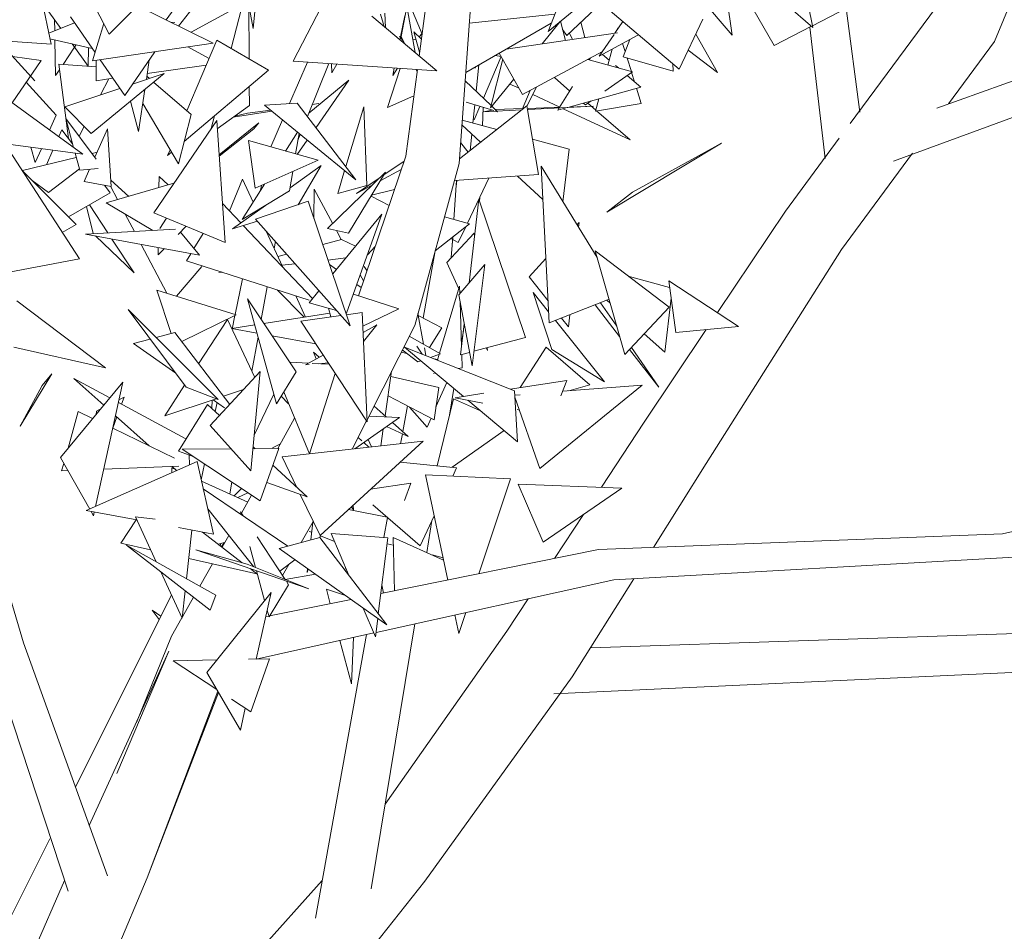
# Model space of a CAD drawing. Header units: metres. Extents: x -14.5 to 19.7, y -19.1 to 4.
# Tile 175 of 218: x 18.265 to 18.605, y 2.326 to 2.641. Entities that reach past the tile are written whole.
import ezdxf

# ---------------------------------------------------------------- set-up
doc = ezdxf.new("R2010")
doc.units = ezdxf.units.M
doc.layers.add('G-IMPT', color=7, linetype='Continuous', lineweight=5)
doc.layers.add('L-PLNT', color=7, linetype='Continuous', lineweight=5, true_color=0x005900)

# ---------------------------------------------------------------- blocks, each defined once
blk = doc.blocks.new('ÁRVORES ORNAMENTAIS - Pequeno e Médio Porte - Ipê-roxo-2976198-A')
at = {"layer": 'G-IMPT', "color": 253, "true_color": 0xaaaaaa}
for p, q in [((8.12673, 2.63309), (8.1538, 2.69846)), ((7.82113, 2.63571), (7.79928, 2.6777)), ((7.86594, 2.66485), (7.87079, 2.63759)), ((7.87079, 2.63759), (7.8733, 2.66287)), ((7.97269, 2.63661), (8.00511, 2.66332)), ((7.7957, 2.65846), (7.80106, 2.63223)), ((8.03616, 2.63531), (8.03259, 2.66152)), ((7.97996, 2.6555), (7.97269, 2.63661)), ((7.84504, 2.63846), (7.85661, 2.6532)), ((7.89852, 2.65314), (7.88466, 2.62638)), ((8.0202, 2.65418), (8.03616, 2.63531)), ((8.09395, 2.65416), (8.06392, 2.63857)), ((7.8684, 2.65102), (7.8633, 2.63068)), ((7.94193, 2.59101), (7.94619, 2.64978)), ((7.98782, 2.64907), (8.01795, 2.6236)), ((7.80441, 2.63766), (7.79821, 2.64619)), ((7.83011, 2.64462), (7.82113, 2.63571)), ((7.83093, 2.64543), (7.85701, 2.63256)), ((7.84511, 2.64652), (7.84081, 2.64055)), ((7.86506, 2.64485), (7.84941, 2.63631)), ((7.86943, 2.62711), (7.86929, 2.64598)), ((7.92677, 2.62929), (7.92397, 2.64468)), ((7.92531, 2.64499), (7.92919, 2.63568)), ((7.92818, 2.6281), (7.9306, 2.64621)), ((7.97913, 2.63517), (7.99102, 2.64637)), ((8.05474, 2.64598), (8.06405, 2.63795)), ((8.06405, 2.63795), (8.06241, 2.64587)), ((8.07557, 2.64462), (8.08031, 2.6087)), ((8.07691, 2.60479), (8.10636, 2.64466)), ((7.81624, 2.62933), (7.80777, 2.6416)), ((7.91183, 2.6419), (7.93428, 2.62295)), ((7.91477, 2.64258), (7.91608, 2.63832)), ((7.91651, 2.63795), (7.91635, 2.64294)), ((7.92321, 2.64195), (7.92173, 2.63473)), ((7.92198, 2.63484), (7.92372, 2.64454)), ((7.975, 2.64261), (7.94544, 2.63941)), ((8.04329, 2.6445), (8.05076, 2.63173)), ((7.79545, 2.61953), (7.77716, 2.63953)), ((7.79545, 2.61953), (7.77772, 2.63898)), ((7.80918, 2.63956), (7.80029, 2.63602)), ((7.80236, 2.63685), (7.8023, 2.64057)), ((7.81923, 2.63936), (7.81538, 2.62643)), ((7.84383, 2.63967), (7.84245, 2.63975)), ((7.94421, 2.62247), (7.97377, 2.63943)), ((7.97063, 2.63234), (7.97678, 2.63998)), ((7.97691, 2.64009), (7.97863, 2.63351)), ((7.98531, 2.63449), (7.984, 2.63976)), ((7.99574, 2.63603), (7.99849, 2.64005)), ((7.99671, 2.63781), (7.99655, 2.63721)), ((8.02605, 2.6408), (8.01795, 2.6236)), ((8.06356, 2.63838), (8.05076, 2.63173)), ((8.06298, 2.63808), (8.06829, 2.59269)), ((7.92266, 2.63334), (7.92134, 2.63481)), ((7.92134, 2.63481), (7.92206, 2.63466)), ((7.92167, 2.63444), (7.92152, 2.63372)), ((7.92198, 2.63484), (7.92308, 2.63241)), ((7.92825, 2.62949), (7.92628, 2.63646)), ((7.92896, 2.63391), (7.92628, 2.63646)), ((7.92909, 2.63593), (7.92819, 2.63464)), ((7.95824, 2.63052), (7.99657, 2.63615)), ((7.97913, 2.63517), (7.97764, 2.63731)), ((7.98001, 2.63601), (7.98107, 2.63387)), ((7.99033, 2.62806), (7.99542, 2.63555)), ((7.99033, 2.62806), (8.00359, 2.63533)), ((8.03114, 2.62245), (8.02365, 2.6357)), ((7.77853, 2.63371), (7.80106, 2.63223)), ((7.80069, 2.63404), (7.81531, 2.63068)), ((7.80264, 2.62141), (7.80242, 2.63364)), ((7.80519, 2.62521), (7.80916, 2.63114)), ((7.8139, 2.62462), (7.80833, 2.63228)), ((7.80931, 2.63136), (7.80972, 2.63196)), ((7.81538, 2.62643), (7.85701, 2.63256)), ((7.85833, 2.63357), (7.84791, 2.60924)), ((7.85561, 2.62723), (7.84825, 2.63127)), ((7.85833, 2.63357), (7.8761, 2.62323)), ((7.92593, 2.63391), (7.92706, 2.63369)), ((7.99837, 2.63247), (7.99926, 2.62964)), ((7.99853, 2.62779), (8.00091, 2.63387)), ((8.11095, 2.6116), (8.12673, 2.63309)), ((7.78013, 2.62902), (7.79764, 2.62653)), ((7.8139, 2.62462), (7.81395, 2.63099)), ((7.8265, 2.61447), (7.8369, 2.6296)), ((7.95033, 2.61356), (7.95644, 2.62794)), ((7.95443, 2.62833), (7.95644, 2.62794)), ((7.95579, 2.62911), (7.96388, 2.61484)), ((7.99142, 2.62967), (7.96388, 2.61484)), ((7.99375, 2.62671), (7.99144, 2.62868)), ((7.99476, 2.63049), (7.99329, 2.625)), ((7.99853, 2.62779), (8.01585, 2.62283)), ((8.03114, 2.62245), (8.02104, 2.63016)), ((8.16217, 2.63), (8.10683, 2.61013)), ((7.79764, 2.62653), (7.78762, 2.61197)), ((7.8037, 2.62532), (7.80707, 2.59968)), ((7.8037, 2.62532), (7.81662, 2.6244)), ((7.8166, 2.6196), (7.81663, 2.62661)), ((7.8265, 2.61447), (7.81798, 2.62681)), ((7.83497, 2.62679), (7.83397, 2.62)), ((7.83428, 2.6221), (7.85464, 2.62497)), ((7.88339, 2.6117), (7.88958, 2.62604)), ((7.88466, 2.62638), (7.93428, 2.62295)), ((7.88959, 2.60728), (7.89694, 2.62553)), ((7.898, 2.62236), (7.89785, 2.62547)), ((7.89967, 2.62534), (7.898, 2.62236)), ((7.94747, 2.62396), (7.94784, 2.62456)), ((7.94878, 2.6251), (7.94783, 2.61593)), ((7.957, 2.62698), (7.95282, 2.61018)), ((7.98633, 2.62693), (8.0018, 2.62264)), ((7.98687, 2.62678), (7.98728, 2.62744)), ((7.99691, 2.624), (7.99589, 2.62487)), ((7.99996, 2.62737), (8.00141, 2.62275)), ((8.01572, 2.62548), (8.01585, 2.62283)), ((7.80264, 2.62141), (7.80396, 2.62337)), ((7.81495, 2.60132), (7.84006, 2.62203)), ((7.8292, 2.61841), (7.84006, 2.62203)), ((7.83502, 2.62035), (7.83413, 2.62112)), ((7.84699, 2.59857), (7.8761, 2.62323)), ((7.92157, 2.62383), (7.91725, 2.61039)), ((7.91953, 2.62397), (7.91901, 2.62144)), ((7.92071, 2.62389), (7.91901, 2.62144)), ((7.92357, 2.59358), (7.92756, 2.62342)), ((7.92711, 2.62345), (7.92746, 2.62268)), ((7.99229, 2.61595), (8.0018, 2.62264)), ((8.00463, 2.61739), (7.99999, 2.62137)), ((8.00151, 2.62243), (8.00251, 2.61921)), ((7.81206, 2.59421), (7.77679, 2.61984)), ((7.80285, 2.60768), (7.79249, 2.61906)), ((7.8166, 2.6196), (7.82239, 2.62042)), ((7.81816, 2.61472), (7.82101, 2.62022)), ((7.84942, 2.60794), (7.83649, 2.61909)), ((7.86954, 2.61108), (7.86949, 2.61764)), ((7.89005, 2.60843), (7.9039, 2.61972)), ((7.9039, 2.61972), (7.89254, 2.60342)), ((7.95302, 2.61099), (7.944, 2.61958)), ((7.95282, 2.61018), (7.96085, 2.62017)), ((7.95947, 2.61845), (7.96267, 2.61696)), ((7.96531, 2.61067), (7.96871, 2.61744)), ((7.98014, 2.61603), (7.97485, 2.62075)), ((7.97648, 2.61019), (7.98112, 2.61761)), ((7.8058, 2.6106), (7.82479, 2.61694)), ((7.83346, 2.61659), (7.83131, 2.60207)), ((7.92634, 2.61432), (7.91725, 2.61039)), ((7.96372, 2.60965), (7.96644, 2.61622)), ((7.96738, 2.61478), (7.97667, 2.61049)), ((8.00463, 2.61739), (7.97944, 2.61036)), ((8.0032, 2.61699), (8.00483, 2.61176)), ((8.15744, 2.61595), (8.09194, 2.59179)), ((7.82852, 2.61251), (7.83131, 2.60207)), ((7.83274, 2.61174), (7.84501, 2.59093)), ((7.86954, 2.61108), (7.85845, 2.60293)), ((7.87472, 2.61115), (7.88608, 2.61187)), ((7.87472, 2.61115), (7.90629, 2.58542)), ((7.90629, 2.58542), (7.88608, 2.61187)), ((7.89356, 2.61171), (7.89122, 2.61134)), ((7.89356, 2.61171), (7.89125, 2.6114)), ((7.94205, 2.59259), (7.96528, 2.61088)), ((7.94432, 2.61216), (7.95398, 2.60925)), ((7.94735, 2.61125), (7.9467, 2.60496)), ((7.94717, 2.60613), (7.94912, 2.61071)), ((7.95524, 2.60888), (7.95328, 2.61075)), ((7.96936, 2.58721), (7.96528, 2.61088)), ((7.9658, 2.60966), (7.98836, 2.61077)), ((7.98836, 2.61077), (7.97994, 2.6105)), ((7.98554, 2.61121), (7.98481, 2.61186)), ((7.98554, 2.61121), (7.98757, 2.61263)), ((7.98914, 2.60941), (7.98636, 2.61178)), ((7.99019, 2.61336), (7.98906, 2.6091)), ((8.00483, 2.61176), (7.98906, 2.6091)), ((7.80058, 2.60255), (7.80285, 2.60768)), ((7.81495, 2.60132), (7.8058, 2.6106)), ((7.84942, 2.60794), (7.84501, 2.59093)), ((7.85747, 2.60745), (7.85638, 2.60309)), ((7.87725, 2.60909), (7.86393, 2.60696)), ((7.86448, 2.60736), (7.86886, 2.60841)), ((7.87679, 2.60947), (7.86886, 2.60841)), ((7.90283, 2.58995), (7.90901, 2.61055)), ((7.91005, 2.58338), (7.90901, 2.61055)), ((7.95003, 2.60406), (7.95027, 2.61037)), ((7.95032, 2.60889), (7.96359, 2.60955)), ((7.95032, 2.60889), (7.9533, 2.60946)), ((7.95449, 2.6091), (7.95524, 2.60888)), ((7.96386, 2.60999), (7.95455, 2.60969)), ((7.97661, 2.6104), (7.9658, 2.61005)), ((7.9793, 2.61032), (7.97598, 2.6094)), ((7.97598, 2.6094), (7.97648, 2.61019)), ((7.97787, 2.60993), (8.00105, 2.5992)), ((8.00105, 2.5992), (7.98942, 2.60916)), ((7.80616, 2.60653), (7.81667, 2.59251)), ((7.80616, 2.60653), (7.80887, 2.59653)), ((7.81075, 2.60041), (7.8125, 2.6038)), ((7.83651, 2.57402), (7.85825, 2.60584)), ((7.85825, 2.60584), (7.86118, 2.56369)), ((7.87284, 2.60504), (7.85908, 2.59398)), ((7.87284, 2.60504), (7.87103, 2.60292)), ((7.87694, 2.59674), (7.88096, 2.60607)), ((7.9429, 2.60432), (7.94938, 2.59836)), ((7.95494, 2.60274), (7.94301, 2.60595)), ((7.80372, 2.60027), (7.80477, 2.60267)), ((7.80852, 2.5978), (7.80477, 2.60267)), ((7.8162, 2.59314), (7.82057, 2.603)), ((7.82183, 2.58311), (7.82057, 2.603)), ((7.85911, 2.59356), (7.87103, 2.60292)), ((7.88613, 2.60186), (7.88199, 2.59531)), ((7.88667, 2.60142), (7.88551, 2.59431)), ((7.88628, 2.59908), (7.88709, 2.60107)), ((7.94631, 2.60118), (7.94572, 2.59548)), ((7.7697, 2.59984), (7.81206, 2.59421)), ((7.87153, 2.58245), (7.86921, 2.59894)), ((7.86921, 2.59894), (7.89326, 2.59211)), ((7.88952, 2.59909), (7.88608, 2.59415)), ((7.94506, 2.59496), (7.94246, 2.59829)), ((7.97996, 2.596), (7.96725, 2.59942)), ((7.99298, 2.57426), (8.03252, 2.598)), ((8.03252, 2.598), (8.00179, 2.58114)), ((8.05457, 2.57456), (8.07315, 2.59971)), ((7.81085, 2.55805), (7.78647, 2.5957)), ((7.7956, 2.59131), (7.79405, 2.5966)), ((7.7956, 2.59131), (7.79773, 2.59611)), ((7.79947, 2.59059), (7.80166, 2.59559)), ((7.8094, 2.59456), (7.81099, 2.5887)), ((7.81531, 2.59447), (7.81697, 2.59488)), ((7.84215, 2.59578), (7.84127, 2.59372)), ((7.84127, 2.59372), (7.84266, 2.59491)), ((7.97996, 2.596), (7.9778, 2.57782)), ((8.074, 2.5613), (8.09848, 2.59463)), ((7.79116, 2.58855), (7.80979, 2.59312)), ((7.87153, 2.58245), (7.89326, 2.59211)), ((7.8836, 2.58262), (7.89434, 2.59028)), ((7.89434, 2.59028), (7.88635, 2.57679)), ((7.90719, 2.54535), (7.92357, 2.59358)), ((7.91596, 2.58706), (7.92297, 2.59184)), ((7.9266, 2.53509), (7.94193, 2.59101)), ((7.80978, 2.56999), (7.79099, 2.58872)), ((7.80023, 2.58097), (7.81085, 2.58922)), ((7.81731, 2.58928), (7.81099, 2.5887)), ((7.81248, 2.58474), (7.81437, 2.58901)), ((7.88451, 2.58822), (7.88343, 2.58159)), ((7.91653, 2.58799), (7.89653, 2.56851)), ((7.90004, 2.58066), (7.90242, 2.58858)), ((7.91653, 2.58799), (7.90374, 2.56693)), ((7.92197, 2.58888), (7.91472, 2.585)), ((7.96936, 2.58721), (7.94031, 2.5851)), ((7.98962, 2.5585), (7.97031, 2.59007)), ((7.97031, 2.59007), (7.97304, 2.53598)), ((7.79456, 2.58516), (7.80023, 2.58097)), ((7.81248, 2.58474), (7.82183, 2.58311)), ((7.82153, 2.5809), (7.81952, 2.58351)), ((7.84344, 2.58416), (7.82013, 2.57741)), ((7.82791, 2.57966), (7.82169, 2.58522)), ((7.83833, 2.58268), (7.83838, 2.58649)), ((7.83838, 2.58649), (7.84149, 2.5836)), ((7.86714, 2.58559), (7.86263, 2.57463)), ((7.87475, 2.58388), (7.86704, 2.57169)), ((7.86714, 2.58559), (7.87079, 2.57761)), ((7.87341, 2.58175), (7.87375, 2.58343)), ((7.90656, 2.58064), (7.91466, 2.58616)), ((7.91194, 2.58352), (7.90656, 2.58064)), ((7.94108, 2.58516), (7.94014, 2.57165)), ((7.9411, 2.58516), (7.94097, 2.58309)), ((7.95223, 2.58596), (7.9448, 2.57035)), ((7.96208, 2.58668), (7.97089, 2.57857)), ((7.82153, 2.5809), (7.80711, 2.57265)), ((7.82162, 2.58314), (7.82404, 2.57854)), ((7.86704, 2.57169), (7.88343, 2.58159)), ((7.89182, 2.57205), (7.89185, 2.58218)), ((7.89185, 2.58218), (7.8983, 2.57023)), ((7.90004, 2.58066), (7.91005, 2.58338)), ((7.91964, 2.58201), (7.91171, 2.58004)), ((7.99298, 2.57426), (8.00179, 2.58114)), ((7.8143, 2.57676), (7.82068, 2.56706)), ((7.82013, 2.57741), (7.83622, 2.56789)), ((7.86025, 2.57715), (7.86658, 2.57048)), ((7.88983, 2.57796), (7.87163, 2.57184)), ((7.88983, 2.57796), (7.90433, 2.53495)), ((7.91154, 2.57977), (7.91775, 2.57645)), ((7.94536, 2.54976), (7.94876, 2.57864)), ((7.94876, 2.57864), (7.9649, 2.53095)), ((7.94901, 2.5779), (7.94907, 2.57932)), ((7.8156, 2.56679), (7.81327, 2.57617)), ((7.82669, 2.57353), (7.82984, 2.56755)), ((7.83651, 2.57402), (7.86118, 2.56369)), ((7.86367, 2.5684), (7.8751, 2.57656)), ((7.89829, 2.55287), (7.91524, 2.57353)), ((7.91524, 2.57353), (7.90312, 2.5393)), ((8.03112, 2.53953), (8.05457, 2.57456)), ((7.80978, 2.56999), (7.80492, 2.56721)), ((7.84093, 2.57217), (7.83863, 2.56859)), ((7.86367, 2.5684), (7.87233, 2.57107)), ((7.90433, 2.53495), (7.87163, 2.57184)), ((7.93366, 2.56083), (7.94549, 2.57016)), ((7.93688, 2.57257), (7.94549, 2.57016)), ((7.98337, 2.57068), (7.98265, 2.56989)), ((7.98337, 2.57068), (7.9832, 2.56899)), ((7.844, 2.5683), (7.81291, 2.56665)), ((7.81291, 2.56665), (7.85231, 2.55932)), ((7.84495, 2.56654), (7.84767, 2.56935)), ((7.84574, 2.56735), (7.85231, 2.55932)), ((7.85361, 2.56686), (7.85041, 2.56164)), ((7.86753, 2.56948), (7.89136, 2.54441)), ((7.87535, 2.56765), (7.88095, 2.55541)), ((7.89653, 2.56851), (7.90374, 2.56693)), ((7.89959, 2.56784), (7.90124, 2.56479)), ((7.94713, 2.56701), (7.93765, 2.55681)), ((7.94423, 2.56917), (7.94163, 2.56369)), ((7.94713, 2.56701), (7.94726, 2.5659)), ((7.81639, 2.566), (7.82976, 2.55325)), ((7.82207, 2.56494), (7.82976, 2.55325)), ((7.8322, 2.56306), (7.84106, 2.54625)), ((7.87807, 2.56171), (7.8785, 2.5641)), ((7.89485, 2.56306), (7.9013, 2.56481)), ((7.90615, 2.56244), (7.9013, 2.56481)), ((7.93904, 2.56508), (7.94163, 2.56369)), ((7.93977, 2.56565), (7.93923, 2.55859)), ((7.93972, 2.56561), (7.93923, 2.55859)), ((7.83807, 2.55945), (7.8381, 2.56196)), ((7.83807, 2.55945), (7.84014, 2.56158)), ((7.84933, 2.55987), (7.84783, 2.55742)), ((7.87937, 2.55886), (7.88241, 2.55968)), ((7.91027, 2.55949), (7.91297, 2.56239)), ((7.93366, 2.56084), (7.9295, 2.5376)), ((8.01447, 2.54135), (7.98893, 2.5609)), ((7.98893, 2.5609), (7.99914, 2.52505)), ((8.02728, 2.48749), (8.074, 2.5613)), ((7.81085, 2.55805), (7.78482, 2.55316)), ((7.89022, 2.54381), (7.84783, 2.55742)), ((7.88534, 2.55638), (7.88075, 2.55585)), ((7.90283, 2.5584), (7.89667, 2.55769)), ((7.94186, 2.54773), (7.93765, 2.55681)), ((7.97192, 2.5582), (7.96615, 2.55191)), ((7.85315, 2.55541), (7.84438, 2.5452)), ((7.85895, 2.55332), (7.85984, 2.55356)), ((7.86016, 2.55346), (7.85895, 2.55332)), ((7.89718, 2.55617), (7.89957, 2.55442)), ((7.90921, 2.55541), (7.91013, 2.55401)), ((7.94184, 2.54567), (7.95085, 2.55613)), ((7.95085, 2.55613), (7.94639, 2.52114)), ((7.8646, 2.53882), (7.86714, 2.55122)), ((7.90782, 2.55258), (7.90894, 2.55051)), ((7.97266, 2.54361), (7.96615, 2.55191)), ((8.01463, 2.54817), (8.00035, 2.55215)), ((8.01681, 2.53269), (8.01431, 2.5505)), ((8.01431, 2.5505), (8.03841, 2.53478)), ((7.86493, 2.53872), (7.83764, 2.54732)), ((7.83764, 2.54732), (7.84252, 2.5323)), ((7.87363, 2.53719), (7.87567, 2.54848)), ((7.88842, 2.53792), (7.87911, 2.54737)), ((7.89014, 2.54293), (7.89356, 2.5471)), ((7.90664, 2.54924), (7.90814, 2.54815)), ((7.9352, 2.5255), (7.94212, 2.54861)), ((7.9422, 2.54609), (7.94212, 2.54861)), ((7.94247, 2.54641), (7.94217, 2.54706)), ((7.97395, 2.52682), (7.96751, 2.54646)), ((7.97285, 2.53978), (7.96751, 2.54646)), ((7.81983, 2.52051), (7.78926, 2.54355)), ((7.87885, 2.50798), (7.86892, 2.5443)), ((7.86892, 2.5443), (7.88563, 2.5191)), ((7.88558, 2.5453), (7.88892, 2.538)), ((7.89014, 2.54293), (7.89961, 2.54028)), ((7.92116, 2.54084), (7.90546, 2.5459)), ((7.94184, 2.54567), (7.94639, 2.52114)), ((7.94276, 2.52771), (7.94229, 2.54325)), ((7.99371, 2.54413), (7.97304, 2.53598)), ((7.99072, 2.54295), (7.99636, 2.53479)), ((7.99291, 2.54381), (7.9941, 2.54275)), ((8.01515, 2.54449), (8.01299, 2.52584)), ((7.8588, 2.50956), (7.82773, 2.54055)), ((7.82773, 2.54055), (7.84768, 2.5138)), ((7.89736, 2.5393), (7.87456, 2.53578)), ((7.8969, 2.54104), (7.8977, 2.53803)), ((7.90304, 2.5388), (7.90849, 2.53959)), ((7.91021, 2.50178), (7.90849, 2.53959)), ((7.92116, 2.54084), (7.90871, 2.53487)), ((7.99736, 2.53127), (7.98889, 2.54223)), ((8.01447, 2.54135), (7.99914, 2.52505)), ((7.86493, 2.53872), (7.84617, 2.52956)), ((7.85201, 2.5219), (7.86194, 2.53719)), ((7.87143, 2.51718), (7.86194, 2.53719)), ((7.86357, 2.53376), (7.86454, 2.53854)), ((7.88732, 2.53653), (7.90116, 2.53853)), ((7.88732, 2.53653), (7.91021, 2.50178)), ((7.9297, 2.52862), (7.92772, 2.53918)), ((7.92801, 2.53837), (7.93601, 2.53424)), ((7.99212, 2.51568), (7.97521, 2.53683)), ((7.97971, 2.5346), (7.97731, 2.53766)), ((7.98013, 2.53877), (7.97971, 2.5346)), ((7.84382, 2.53264), (7.83737, 2.53094)), ((7.84382, 2.53264), (7.86274, 2.50784)), ((7.87138, 2.53529), (7.86342, 2.53406)), ((7.86342, 2.53406), (7.87215, 2.53247)), ((7.91348, 2.53526), (7.90881, 2.53264)), ((7.91348, 2.53526), (7.90895, 2.52956)), ((7.91018, 2.50256), (7.9266, 2.53509)), ((7.93169, 2.52749), (7.93601, 2.53424)), ((7.94243, 2.52498), (7.94369, 2.53566)), ((7.94342, 2.53333), (7.94271, 2.52907)), ((8.00579, 2.50169), (8.02722, 2.5337)), ((8.01681, 2.53269), (8.03841, 2.53478)), ((7.8353, 2.5304), (7.82957, 2.52889)), ((7.87041, 2.51934), (7.87253, 2.53108)), ((7.8774, 2.53152), (7.89243, 2.52878)), ((7.92475, 2.53143), (7.93554, 2.52531)), ((7.94704, 2.5262), (7.9649, 2.53095)), ((8.00588, 2.53221), (8.01299, 2.52584)), ((7.78816, 2.52763), (7.81983, 2.52051)), ((7.8441, 2.51861), (7.82957, 2.52889)), ((7.89257, 2.52353), (7.89172, 2.52583)), ((7.89363, 2.52413), (7.89172, 2.52583)), ((7.92192, 2.52582), (7.92393, 2.52542)), ((7.92772, 2.52254), (7.92233, 2.52663)), ((7.96107, 2.5125), (7.92304, 2.52763)), ((7.92304, 2.52763), (7.94341, 2.51058)), ((7.92736, 2.52797), (7.92921, 2.52518)), ((7.93044, 2.52469), (7.92995, 2.52731)), ((7.94243, 2.52498), (7.94552, 2.5258)), ((7.9517, 2.52647), (7.9513, 2.52733)), ((7.95159, 2.52741), (7.9517, 2.52647)), ((7.96307, 2.51362), (7.97196, 2.52765)), ((7.98705, 2.51457), (7.97196, 2.52765)), ((7.97395, 2.52682), (7.99212, 2.51568)), ((8.01091, 2.51377), (8.00081, 2.52682)), ((8.00142, 2.52748), (8.01091, 2.51377)), ((7.88346, 2.52237), (7.88995, 2.52206)), ((7.89499, 2.52489), (7.88895, 2.5215)), ((7.92772, 2.52254), (7.92871, 2.52289)), ((7.93202, 2.52406), (7.93554, 2.52531)), ((7.93338, 2.52352), (7.93454, 2.52329)), ((7.93448, 2.52308), (7.93509, 2.52515)), ((7.94297, 2.52049), (7.94284, 2.52508)), ((7.85602, 2.50061), (7.87325, 2.51914)), ((7.87325, 2.51914), (7.87002, 2.48494)), ((7.87885, 2.50798), (7.88563, 2.5191)), ((7.88895, 2.5215), (7.89022, 2.52161)), ((7.89125, 2.522), (7.89708, 2.52172)), ((7.89346, 2.52189), (7.89677, 2.52218)), ((7.91639, 2.50387), (7.91863, 2.51929)), ((7.94164, 2.52023), (7.94297, 2.52049)), ((7.7904, 2.50032), (7.80136, 2.51842)), ((7.79801, 2.51438), (7.80136, 2.51842)), ((7.80427, 2.48954), (7.82585, 2.51549)), ((7.82137, 2.51011), (7.80894, 2.51683)), ((7.80894, 2.51683), (7.81926, 2.50757)), ((7.82585, 2.51549), (7.81641, 2.4726)), ((7.89027, 2.49072), (7.8992, 2.51849)), ((7.91836, 2.51747), (7.9349, 2.51365)), ((7.93312, 2.51856), (7.93373, 2.51868)), ((7.97913, 2.51611), (7.95959, 2.51308)), ((7.97913, 2.51611), (7.9771, 2.51075)), ((7.7904, 2.50032), (7.79801, 2.51438)), ((7.84029, 2.50384), (7.84718, 2.51447)), ((7.8588, 2.50956), (7.84768, 2.5138)), ((7.86747, 2.51293), (7.86061, 2.51064)), ((7.88138, 2.51214), (7.89027, 2.49072)), ((7.93333, 2.50256), (7.9349, 2.51365)), ((7.93396, 2.50699), (7.93765, 2.5154)), ((7.94012, 2.51334), (7.93848, 2.50342)), ((7.96107, 2.5125), (7.9621, 2.49493)), ((8.00519, 2.51453), (7.9698, 2.48575)), ((7.97771, 2.51235), (8.00519, 2.51453)), ((7.98705, 2.51457), (7.97978, 2.51252)), ((7.82451, 2.50942), (7.82625, 2.51031)), ((7.8254, 2.50793), (7.82625, 2.51031)), ((7.85809, 2.50979), (7.84029, 2.50384)), ((7.85658, 2.5064), (7.85672, 2.50934)), ((7.86092, 2.5067), (7.85705, 2.50945)), ((7.87792, 2.51136), (7.87117, 2.49719)), ((7.88051, 2.51071), (7.88306, 2.50809)), ((7.93333, 2.50256), (7.91739, 2.51078)), ((7.94004, 2.50981), (7.93437, 2.48666)), ((7.94004, 2.50981), (7.94929, 2.50565)), ((7.95044, 2.51167), (7.94057, 2.51013)), ((7.94057, 2.51013), (7.95015, 2.50829)), ((7.94494, 2.50929), (7.9621, 2.49493)), ((7.96115, 2.51104), (7.96302, 2.51119)), ((7.9612, 2.51029), (7.9698, 2.48575)), ((7.81048, 2.50534), (7.80693, 2.49274)), ((7.81048, 2.50534), (7.81542, 2.50295)), ((7.81672, 2.50546), (7.8166, 2.50437)), ((7.81672, 2.50546), (7.81782, 2.50602)), ((7.84765, 2.4959), (7.82431, 2.50852)), ((7.85506, 2.50781), (7.84501, 2.49168)), ((7.85506, 2.50781), (7.85917, 2.504)), ((7.85773, 2.50533), (7.85838, 2.5085)), ((7.91681, 2.50349), (7.91256, 2.50728)), ((7.92407, 2.50733), (7.92248, 2.49845)), ((7.93087, 2.49997), (7.92485, 2.50693)), ((7.96199, 2.50602), (7.96274, 2.50587)), ((7.7915, 2.4255), (7.76832, 2.50419)), ((7.82239, 2.49958), (7.8238, 2.5035)), ((7.82331, 2.50394), (7.83492, 2.49353)), ((7.87936, 2.49256), (7.88515, 2.50307)), ((7.90507, 2.49243), (7.90997, 2.50214)), ((7.90596, 2.49253), (7.92139, 2.50332)), ((7.92139, 2.50332), (7.91076, 2.50372)), ((7.93087, 2.49997), (7.93225, 2.50311)), ((7.82235, 2.4996), (7.84373, 2.48927)), ((7.85602, 2.50061), (7.87002, 2.48494)), ((7.91489, 2.49352), (7.91574, 2.49937)), ((7.91689, 2.50017), (7.92436, 2.49677)), ((7.92436, 2.49677), (7.91893, 2.50161)), ((7.93955, 2.48614), (7.95749, 2.49879)), ((7.99104, 2.47923), (8.00579, 2.50169)), ((7.8808, 2.48973), (7.92948, 2.49514)), ((7.92948, 2.49514), (7.89395, 2.46254)), ((7.9083, 2.49531), (7.90708, 2.49641)), ((7.91174, 2.49317), (7.91049, 2.4957)), ((7.92235, 2.49769), (7.92173, 2.49428)), ((7.85009, 2.48987), (7.84501, 2.49168)), ((7.84637, 2.49234), (7.8633, 2.49245)), ((7.87326, 2.47453), (7.84637, 2.49234)), ((7.87073, 2.49251), (7.87971, 2.49257)), ((7.8708, 2.4932), (7.87153, 2.49251)), ((7.87326, 2.47453), (7.87971, 2.49257)), ((7.87753, 2.4928), (7.88024, 2.49417)), ((7.91081, 2.49307), (7.90902, 2.49467)), ((7.80427, 2.48954), (7.8144, 2.47171)), ((7.84869, 2.49037), (7.84887, 2.48699)), ((7.8808, 2.48973), (7.88592, 2.47916)), ((7.80544, 2.48747), (7.80472, 2.48492)), ((7.80684, 2.485), (7.80472, 2.48492)), ((7.85149, 2.48815), (7.81315, 2.47116)), ((7.84522, 2.48654), (7.81925, 2.4855)), ((7.84275, 2.48591), (7.84408, 2.48531)), ((7.84275, 2.48591), (7.84278, 2.48429)), ((7.84282, 2.48644), (7.84441, 2.48501)), ((7.85149, 2.48815), (7.85715, 2.46306)), ((7.85291, 2.48182), (7.85403, 2.48727)), ((7.87766, 2.48683), (7.88944, 2.47588)), ((7.94109, 2.48598), (7.92164, 2.48795)), ((7.94109, 2.48598), (7.93974, 2.4831)), ((8.009, 2.45845), (8.02728, 2.48749)), ((7.93038, 2.48353), (7.93799, 2.4472)), ((7.93038, 2.48353), (7.95968, 2.48217)), ((7.94875, 2.44937), (7.95968, 2.48217)), ((7.85303, 2.4813), (7.86898, 2.47414)), ((7.85362, 2.47871), (7.88276, 2.45889)), ((7.86274, 2.47694), (7.86348, 2.48101)), ((7.86432, 2.47623), (7.86681, 2.4788)), ((7.88944, 2.47588), (7.87551, 2.48084)), ((7.92528, 2.48066), (7.9114, 2.47855)), ((7.92528, 2.48066), (7.92303, 2.47467)), ((7.97095, 2.46022), (7.96237, 2.48035)), ((7.99814, 2.47896), (7.96237, 2.48035)), ((7.97095, 2.46022), (7.99814, 2.47896)), ((8.12953, 2.46318), (8.20354, 2.47999)), ((7.86549, 2.47571), (7.86905, 2.47732)), ((7.86678, 2.47027), (7.87031, 2.47648)), ((7.88709, 2.47672), (7.89395, 2.46254)), ((7.87092, 2.45186), (7.85517, 2.47183)), ((7.90376, 2.47153), (7.91705, 2.46893)), ((7.90543, 2.47138), (7.90474, 2.47244)), ((7.90543, 2.47138), (7.90542, 2.47306)), ((7.91216, 2.47319), (7.92851, 2.45896)), ((7.81315, 2.47116), (7.83069, 2.46793)), ((7.8149, 2.47083), (7.81571, 2.46942)), ((7.81597, 2.47064), (7.81571, 2.46942)), ((7.82517, 2.45998), (7.83043, 2.46798)), ((7.83018, 2.46904), (7.83734, 2.45353)), ((7.83018, 2.46904), (7.83703, 2.46827)), ((7.86671, 2.46981), (7.86644, 2.47077)), ((7.86644, 2.47077), (7.86739, 2.46935)), ((7.91717, 2.46883), (7.91592, 2.46183)), ((7.93335, 2.46935), (7.92851, 2.45896)), ((7.97489, 2.45464), (7.98485, 2.4698)), ((7.84502, 2.46529), (7.85715, 2.46306)), ((7.88743, 2.46014), (7.89158, 2.46743)), ((7.89146, 2.46721), (7.89075, 2.46103)), ((7.93258, 2.4677), (7.93076, 2.45667)), ((7.84786, 2.44765), (7.84972, 2.46443)), ((7.8671, 2.45319), (7.85331, 2.46377)), ((7.86011, 2.45855), (7.86243, 2.46263)), ((7.87221, 2.46206), (7.88189, 2.44742)), ((7.89384, 2.46186), (7.87976, 2.45809)), ((7.89105, 2.46368), (7.89022, 2.46401)), ((7.89381, 2.46186), (7.89411, 2.46268)), ((7.89384, 2.46186), (7.91694, 2.43178)), ((7.89888, 2.46053), (7.89403, 2.46248)), ((7.91731, 2.46172), (7.89772, 2.46323)), ((7.90403, 2.44859), (7.89772, 2.46323)), ((7.91731, 2.46172), (7.91405, 2.43553)), ((7.91917, 2.46184), (7.93655, 2.45409)), ((7.91917, 2.46184), (7.91961, 2.44349)), ((7.99009, 2.4577), (8.12953, 2.46318)), ((7.82517, 2.45998), (7.83543, 2.45766)), ((7.85793, 2.44203), (7.82712, 2.45923)), ((7.82712, 2.45923), (7.85595, 2.43683)), ((7.861, 2.46011), (7.85872, 2.45962)), ((7.8595, 2.45902), (7.85964, 2.45982)), ((7.86081, 2.46007), (7.85987, 2.45873)), ((7.87167, 2.45156), (7.86969, 2.45883)), ((7.91694, 2.43178), (7.87976, 2.45809)), ((7.99009, 2.4577), (7.91493, 2.44255)), ((7.91706, 2.45973), (7.91923, 2.45919)), ((7.84864, 2.45468), (7.87207, 2.44938)), ((7.86881, 2.45272), (7.85101, 2.45764)), ((7.89002, 2.44412), (7.85101, 2.45764)), ((7.93259, 2.45585), (7.93638, 2.45491)), ((7.99534, 2.44728), (8.13358, 2.45515)), ((7.85245, 2.44509), (7.85685, 2.45282)), ((7.86881, 2.45272), (7.89002, 2.44412)), ((7.87207, 2.44938), (7.86979, 2.45113)), ((7.88003, 2.45023), (7.88526, 2.4542)), ((7.88097, 2.4488), (7.88312, 2.45257)), ((7.88961, 2.45112), (7.88946, 2.44976)), ((7.88946, 2.44976), (7.88988, 2.45093)), ((7.90225, 2.45091), (7.90298, 2.45103)), ((7.83895, 2.45004), (7.84636, 2.434)), ((7.87479, 2.44008), (7.872, 2.45036)), ((7.88189, 2.44742), (7.89231, 2.4492)), ((7.98092, 2.41384), (8.00221, 2.44767)), ((7.87632, 2.43447), (7.88309, 2.44559)), ((7.8823, 2.44679), (7.88309, 2.44559)), ((7.89747, 2.43902), (7.89614, 2.44406)), ((7.89614, 2.44406), (7.90273, 2.44183)), ((7.99534, 2.44728), (7.91325, 2.4291)), ((7.91531, 2.44559), (7.91579, 2.44272)), ((7.80949, 2.37569), (7.84259, 2.44215)), ((7.84636, 2.434), (7.8474, 2.44348)), ((7.84641, 2.43447), (7.85027, 2.44125)), ((7.8549, 2.41525), (7.87702, 2.44286)), ((7.85793, 2.44203), (7.85595, 2.43683)), ((7.87702, 2.44286), (7.87189, 2.41989)), ((7.95843, 2.42957), (7.96576, 2.44073)), ((7.90465, 2.44047), (7.87652, 2.4348)), ((7.91307, 2.42762), (7.90879, 2.43754)), ((7.83597, 2.43678), (7.83892, 2.43477)), ((7.83597, 2.43678), (7.83834, 2.4336)), ((7.84263, 2.42783), (7.84626, 2.43421)), ((7.87625, 2.43474), (7.87516, 2.43452)), ((7.87632, 2.43447), (7.87568, 2.43684)), ((7.91386, 2.43396), (7.91307, 2.42762)), ((7.94052, 2.43514), (7.94187, 2.4287)), ((7.94187, 2.4287), (7.94429, 2.43597)), ((7.9267, 2.43207), (7.91158, 2.34055)), ((7.83053, 2.39801), (7.84263, 2.42783)), ((7.91251, 2.42893), (7.8719, 2.41994)), ((7.90992, 2.42836), (7.89238, 2.33048)), ((7.90475, 2.41141), (7.90549, 2.42738)), ((7.91641, 2.36981), (7.95843, 2.42957)), ((8.16816, 2.42996), (7.9874, 2.42375)), ((7.77856, 2.42599), (7.80697, 2.33976)), ((7.7915, 2.4255), (7.82053, 2.34513)), ((7.90475, 2.41141), (7.90081, 2.42634)), ((7.81428, 2.36242), (7.84178, 2.42265)), ((7.82382, 2.38041), (7.84178, 2.42265)), ((7.84317, 2.41932), (7.8584, 2.41962)), ((7.85831, 2.40938), (7.84317, 2.41932)), ((7.86918, 2.41983), (7.87646, 2.41998)), ((7.87004, 2.40168), (7.87646, 2.41998)), ((8.17923, 2.41739), (7.97464, 2.40796)), ((7.8549, 2.41525), (7.86643, 2.3954)), ((7.93006, 2.3432), (7.98092, 2.41384)), ((7.83424, 2.34438), (7.85863, 2.40883)), ((7.83424, 2.34438), (7.8589, 2.40836)), ((7.83601, 2.34902), (7.85863, 2.40883)), ((7.87004, 2.40168), (7.8634, 2.40604)), ((7.86811, 2.40294), (7.86643, 2.3954)), ((7.78364, 2.32377), (7.80061, 2.35786)), ((7.83601, 2.34902), (7.83424, 2.34438)), ((7.77939, 2.2837), (7.80576, 2.34342)), ((7.80391, 2.27202), (7.83424, 2.34438)), ((7.85183, 2.29581), (7.89471, 2.34349)), ((7.87543, 2.27421), (7.93006, 2.3432))]:
    blk.add_line(p, q, dxfattribs=at)

msp = doc.modelspace()

# ---------------------------------------------------------------- block references
at = {"layer": 'L-PLNT', "color": 253, "true_color": 0xaaaaaa}
msp.add_blockref('ÁRVORES ORNAMENTAIS - Pequeno e Médio Porte - Ipê-roxo-2976198-A', (10.47483, 0), dxfattribs=at)

doc.saveas('drawing.dxf')
